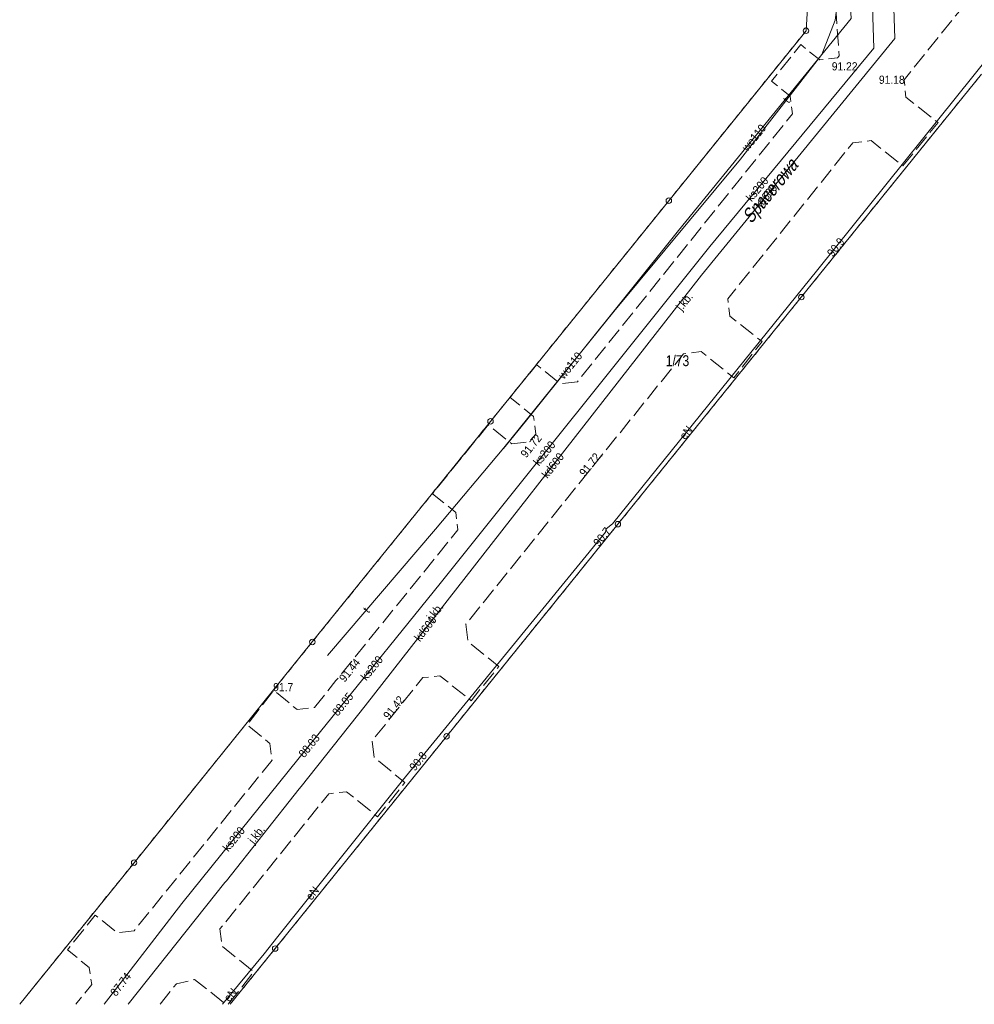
# Model space of a CAD drawing. Header units: metres. Extents: x 6540907 to 6541833, y 5893434 to 5894895.
# Tile 139 of 256: x 6541383 to 6541471, y 5893435 to 5893525. Entities that reach past the tile are written whole.
import ezdxf
from ezdxf.enums import TextEntityAlignment as Align

# ---------------------------------------------------------------- set-up
doc = ezdxf.new("R2010")
doc.units = ezdxf.units.M
doc.header["$MEASUREMENT"] = 0
for name, pattern in [('1.5_0.5', [2, 1.5, -0.5]), ('219-500', [0, 0]), ('egug-500', [1, 0.5, -0.5])]:
    doc.linetypes.add(name, pattern=pattern)
doc.layers.get('0').update_dxf_attribs({"color": 2, "linetype": 'CONTINUOUS', "lineweight": 5})
for name, color, linetype, lineweight in [('202-punkt graniczny', 251, 'CONTINUOUS', 9), ('211-numer działki ewidencyjnej', 156, 'CONTINUOUS', 9), ('218-kontur użytku gruntowego', 251, 'CONTINUOUS', 9), ('219-działka ewidencyjna', 152, 'CONTINUOUS', 18), ('994-Nazwa ulicy', 251, 'CONTINUOUS', 9), ('jezdnia', 251, 'CONTINUOUS', 9), ('jezdnia-Atr17', 251, 'CONTINUOUS', 9), ('pikieta naturalna', 251, 'CONTINUOUS', 9), ('pikieta naturalna-Atr2', 251, 'CONTINUOUS', 9), ('pikieta sztuczna', 251, 'CONTINUOUS', 9), ('pikieta sztuczna-Atr2', 251, 'CONTINUOUS', 9), ('przewód elektroenergetyczny podziemny', 251, 'CONTINUOUS', 9), ('przewód elektroenergetyczny podziemny-Atr1', 251, 'CONTINUOUS', 9), ('przewód kanalizacyjny', 251, 'CONTINUOUS', 9), ('przewód kanalizacyjny-Atr1', 251, 'CONTINUOUS', 9), ('przewód telekomunikacyjny podziemny', 251, 'CONTINUOUS', 9), ('przewód telekomunikacyjny podziemny-Atr1', 251, 'CONTINUOUS', 9), ('przewód wodociągowy', 251, 'CONTINUOUS', 9), ('przewód wodociągowy-Atr1', 251, 'CONTINUOUS', 9), ('rzędna', 251, 'CONTINUOUS', 9), ('rzędna-Atr2', 251, 'CONTINUOUS', 9)]:
    doc.layers.add(name, color=color, linetype=linetype, lineweight=lineweight)
doc.styles.get("Standard").update_dxf_attribs({"font": 'Arial', "width": 0.75})

# ---------------------------------------------------------------- blocks, each defined once
blk = doc.blocks.new('202')
at = {"color": 0, "linetype": 'Continuous', "lineweight": 0}
blk.add_circle((0, 0), 0.25, dxfattribs=at)
blk = doc.blocks.new('PW01')
at = {"linetype": 'Continuous', "lineweight": 13}
h = blk.add_hatch(color=0, dxfattribs=at)
edge = h.paths.add_edge_path()
edge.add_arc((0, 0), 0.045, 0, 360)

msp = doc.modelspace()

# ---------------------------------------------------------------- linework, layer by layer
at = {"layer": '218-kontur użytku gruntowego', "linetype": 'egug-500', "lineweight": 18, "flags": 128}
for points in [[(6541455.72, 5893532.863), (6541455.21, 5893524.283)], [(6541455.21, 5893524.283), (6541452.1, 5893520.433)], [(6541452.1, 5893520.433), (6541442.64, 5893508.713)], [(6541464.41, 5893511.803), (6541471.28, 5893520.303)], [(6541454.78, 5893499.873), (6541464.41, 5893511.803)], [(6541442.64, 5893508.713), (6541426.3, 5893488.483)], [(6541437.97, 5893479.063), (6541454.78, 5893499.873)], [(6541426.3, 5893488.483), (6541413.56, 5893472.713)], [(6541422.27, 5893459.613), (6541437.97, 5893479.063)], [(6541413.56, 5893472.713), (6541409.97, 5893468.263)], [(6541409.97, 5893468.263), (6541393.64, 5893448.033)], [(6541406.57, 5893440.163), (6541422.27, 5893459.613)], [(6541393.64, 5893448.033), (6541383.161, 5893435.053)], [(6541402.443, 5893435.053), (6541406.57, 5893440.163)]]:
    msp.add_lwpolyline(points, dxfattribs=at)
at = {"layer": '219-działka ewidencyjna', "linetype": '219-500', "lineweight": 18, "flags": 128}
for points in [[(6541455.72, 5893532.863), (6541455.21, 5893524.283)], [(6541455.21, 5893524.283), (6541442.64, 5893508.713)], [(6541471.28, 5893520.303), (6541454.78, 5893499.873)], [(6541442.64, 5893508.713), (6541426.3, 5893488.483)], [(6541454.78, 5893499.873), (6541437.97, 5893479.063)], [(6541426.3, 5893488.483), (6541409.97, 5893468.263)], [(6541437.97, 5893479.063), (6541422.27, 5893459.613)], [(6541409.97, 5893468.263), (6541393.64, 5893448.033)], [(6541422.27, 5893459.613), (6541406.57, 5893440.163)], [(6541393.64, 5893448.033), (6541383.161, 5893435.053)], [(6541406.57, 5893440.163), (6541402.443, 5893435.053)]]:
    msp.add_lwpolyline(points, dxfattribs=at)
at = {"layer": 'jezdnia', "linetype": '1.5_0.5', "lineweight": 18, "flags": 128}
for points in [[(6541402.275, 5893435.053), (6541404.63, 5893438.043), (6541404.55, 5893438.103), (6541401.69, 5893440.393), (6541401.51, 5893441.963), (6541411.49, 5893454.353), (6541413.11, 5893454.543), (6541415.95, 5893452.243), (6541418.46, 5893455.373), (6541415.65, 5893457.663), (6541415.46, 5893459.263), (6541416.64, 5893460.663), (6541420.09, 5893464.993), (6541421.67, 5893465.163), (6541424.52, 5893462.883), (6541427.06, 5893466.023), (6541424.24, 5893468.293), (6541424.04, 5893469.893), (6541443.98, 5893494.663), (6541445.61, 5893494.883), (6541448.6, 5893492.463), (6541451.18, 5893495.803), (6541448.23, 5893498.123), (6541448.05, 5893499.723), (6541459.5, 5893514.023), (6541461.17, 5893514.213), (6541464.09, 5893511.903), (6541467.31, 5893515.863), (6541464.37, 5893518.213), (6541464.2, 5893519.793), (6541469.11, 5893525.903), (6541470.08, 5893527.063), (6541471.82, 5893527.303), (6541474.65, 5893524.973), (6541474.88, 5893524.823), (6541478.42, 5893529.263), (6541478.09, 5893529.543), (6541487.07, 5893540.653), (6541486.95, 5893541.673), (6541487.63, 5893542.483), (6541488.59, 5893542.593), (6541491.32, 5893545.953), (6541487.54, 5893549.013), (6541483.69, 5893552.173), (6541476.46, 5893558.063), (6541465.05, 5893543.853), (6541464.87, 5893543.993), (6541462.08, 5893540.703), (6541462.12, 5893540.573), (6541463.47, 5893538.293), (6541457.64, 5893531.013), (6541458.24, 5893521.983), (6541458.08, 5893521.803), (6541456.47, 5893521.613), (6541454.73, 5893523.013), (6541452.06, 5893519.673), (6541453.76, 5893518.283), (6541453.96, 5893516.673), (6541434.26, 5893492.103), (6541432.68, 5893491.923), (6541430.69, 5893493.543), (6541430.53, 5893493.673), (6541428.09, 5893490.683), (6541428.25, 5893490.543), (6541430.25, 5893488.943), (6541430.45, 5893487.323), (6541429.85, 5893486.593), (6541428.25, 5893486.433), (6541426.24, 5893488.033), (6541426.08, 5893488.153), (6541420.99, 5893481.853), (6541423.13, 5893480.143), (6541423.32, 5893478.543), (6541412.14, 5893464.723), (6541410.17, 5893462.273), (6541408.57, 5893462.083), (6541406.59, 5893463.693), (6541406.42, 5893463.823), (6541403.99, 5893460.673), (6541404.1, 5893460.593), (6541406.09, 5893458.953), (6541406.28, 5893457.433), (6541393.64, 5893441.783), (6541392.06, 5893441.623), (6541390.07, 5893443.233), (6541387.55, 5893440.053), (6541389.52, 5893438.423), (6541389.76, 5893436.883), (6541388.315, 5893435.053)], [(6541396.019, 5893435.053), (6541397.53, 5893436.943), (6541399.19, 5893437.323), (6541402.065, 5893435.053)]]:
    msp.add_lwpolyline(points, dxfattribs=at)
at = {"layer": 'przewód elektroenergetyczny podziemny', "linetype": 'Continuous', "lineweight": 18, "flags": 128}
msp.add_lwpolyline([(6541487.81, 5893541.503), (6541480.89, 5893533.023), (6541474.6, 5893525.243), (6541473.93, 5893524.243), (6541473.35, 5893523.683), (6541472.1, 5893522.123), (6541456.3, 5893502.403), (6541437.47, 5893479.093), (6541436.89, 5893478.633), (6541436.85, 5893478.323), (6541418.23, 5893455.553), (6541406.8, 5893441.263), (6541405.55, 5893439.693), (6541401.745, 5893435.053)], dxfattribs=at)
at = {"layer": 'przewód kanalizacyjny', "linetype": 'Continuous', "lineweight": 18, "flags": 128}
for points in [[(6541393.113, 5893435.053), (6541401.95, 5893446.203), (6541402.1, 5893446.383), (6541408.76, 5893454.793), (6541408.94, 5893455.013), (6541414.81, 5893462.423), (6541445.64, 5893501.893), (6541463.35, 5893523.563), (6541463.06, 5893531.893), (6541473.29, 5893544.503), (6541476.21, 5893548.183), (6541479.08, 5893551.933), (6541481.79, 5893555.543), (6541490, 5893557.123), (6541517.02, 5893592.363), (6541528.47, 5893607.223)], [(6541470.23, 5893544.633), (6541463.25, 5893535.873), (6541461.09, 5893533.163), (6541461.41, 5893522.703), (6541446.41, 5893504.523), (6541421.68, 5893473.613), (6541411.77, 5893461.333), (6541408.78, 5893457.633), (6541398.01, 5893444.293), (6541391.33, 5893435.603), (6541390.907, 5893435.053)]]:
    msp.add_lwpolyline(points, dxfattribs=at)
at = {"layer": 'przewód telekomunikacyjny podziemny', "linetype": 'Continuous', "lineweight": 18, "flags": 128}
msp.add_lwpolyline([(6541466.26, 5893543.873), (6541460.49, 5893535.383), (6541458.73, 5893531.823), (6541457.89, 5893525.243), (6541456.65, 5893522.103), (6541449.21, 5893512.523), (6541437.61, 5893498.563), (6541427.51, 5893486.063), (6541421.27, 5893478.613), (6541411.35, 5893467.023)], dxfattribs=at)
at = {"layer": 'przewód wodociągowy', "linetype": 'Continuous', "lineweight": 18, "flags": 128}
msp.add_lwpolyline([(6541427.49, 5893486.003), (6541429.5, 5893488.473), (6541443.53, 5893505.993), (6541459.34, 5893525.423), (6541458.91, 5893532.843), (6541464.94, 5893540.543), (6541466.46, 5893542.073), (6541467.49, 5893543.113), (6541467.58, 5893543.403)], dxfattribs=at)

# ---------------------------------------------------------------- block references
at = {"layer": '202-punkt graniczny', "linetype": 'Continuous', "lineweight": 18}
for p in [(6541455.21, 5893524.283), (6541442.64, 5893508.713), (6541454.78, 5893499.873), (6541426.3, 5893488.483), (6541437.97, 5893479.063), (6541409.97, 5893468.263), (6541422.27, 5893459.613), (6541393.64, 5893448.033), (6541406.57, 5893440.163)]:
    msp.add_blockref('202', p, dxfattribs=at)
at = {"layer": 'pikieta naturalna', "linetype": 'Continuous', "lineweight": 13}
msp.add_blockref('PW01', (6541406.39, 5893463.753), dxfattribs=at)
at = {"layer": 'pikieta sztuczna', "linetype": 'Continuous', "lineweight": 13}
for p in [(6541458.08, 5893521.803), (6541464.2, 5893519.793), (6541430.45, 5893487.353), (6541436.51, 5893485.303), (6541412.14, 5893464.723), (6541416.64, 5893460.663)]:
    msp.add_blockref('PW01', p, dxfattribs=at)
at = {"layer": 'rzędna', "linetype": 'Continuous', "lineweight": 18}
for p in [(6541457.89, 5893525.243), (6541456.3, 5893502.403), (6541437.47, 5893479.093), (6541411.77, 5893461.333), (6541408.78, 5893457.633), (6541418.23, 5893455.553), (6541391.33, 5893435.603)]:
    msp.add_blockref('PW01', p, dxfattribs=at)

# ---------------------------------------------------------------- texts
at = {"layer": '211-numer działki ewidencyjnej', "linetype": 'Continuous', "lineweight": 18, "width": 0.79}
msp.add_text('1/73', height=1, dxfattribs=at).set_placement((6541442.36, 5893493.543))
at = {"layer": '994-Nazwa ulicy', "linetype": 'Continuous', "lineweight": 25, "oblique": 15, "width": 0.79}
msp.add_text('Spacerowa', height=1.25, rotation=50.718, dxfattribs=at).set_placement((6541450.19, 5893506.543))
at = {"layer": 'jezdnia-Atr17', "width": 0.9}
for rotation, p in [(51.277, (6541443.82, 5893498.553)), (51.277, (6541443.82, 5893498.553)), (51.053, (6541420.96, 5893470.113)), (51.053, (6541420.96, 5893470.113)), (51.149, (6541404.6, 5893449.713)), (51.149, (6541404.6, 5893449.713))]:
    msp.add_text('j.kb.', height=0.75, rotation=rotation, dxfattribs=at).set_placement(p)
at = {"layer": 'pikieta naturalna-Atr2', "width": 0.9}
msp.add_text('91.7', height=0.75, dxfattribs=at).set_placement((6541406.39, 5893463.753))
at = {"layer": 'pikieta sztuczna-Atr2', "width": 0.9}
for s, p in [('91.22', (6541457.57, 5893520.653)), ('91.18', (6541461.89, 5893519.423))]:
    msp.add_text(s, height=0.75, dxfattribs=at).set_placement(p)
for s, p in [('91.72', (6541428.99, 5893485.553)), ('91.44', (6541412.36, 5893464.993))]:
    msp.add_text(s, height=0.75, rotation=51.023, dxfattribs=at).set_placement(p, align=Align.TOP_LEFT)
for s, rotation, p in [('91.72', 51.045, (6541434.95, 5893483.373)), ('91.42', 51.389, (6541416.99, 5893461.103))]:
    msp.add_text(s, height=0.75, rotation=rotation, dxfattribs=at).set_placement(p)
at = {"layer": 'przewód elektroenergetyczny podziemny-Atr1', "width": 0.9}
for rotation, p in [(51.872, (6541443.84, 5893486.973)), (51.345, (6541409.6, 5893444.763)), (50.649, (6541402.08, 5893435.453))]:
    msp.add_text('eN', height=0.75, rotation=rotation, dxfattribs=at).set_placement(p, align=Align.MIDDLE_LEFT)
at = {"layer": 'przewód kanalizacyjny-Atr1', "width": 0.9}
for s, rotation, p in [('ks200', 50.475, (6541449.94, 5893508.803)), ('kd600', 50.742, (6541450.72, 5893508.113)), ('ks200', 51.338, (6541430.45, 5893484.573)), ('kd600', 52.007, (6541431.22, 5893483.433)), ('kd600', 52.007, (6541419.54, 5893468.473)), ('ks200', 51.096, (6541414.64, 5893464.893)), ('ks200', 51.084, (6541401.99, 5893449.223))]:
    msp.add_text(s, height=0.75, rotation=rotation, dxfattribs=at).set_placement(p, align=Align.MIDDLE_LEFT)
at = {"layer": 'przewód telekomunikacyjny podziemny-Atr1', "width": 0.9}
for rotation, p in [(52.167, (6541453.32, 5893517.813)), (49.439, (6541414.83, 5893471.093))]:
    msp.add_text('t', height=0.75, rotation=rotation, dxfattribs=at).set_placement(p, align=Align.MIDDLE_LEFT)
at = {"layer": 'przewód wodociągowy-Atr1', "width": 0.9}
for rotation, p in [(50.865, (6541449.56, 5893513.413)), (51.312, (6541432.74, 5893492.523))]:
    msp.add_text('wo110', height=0.75, rotation=rotation, dxfattribs=at).set_placement(p, align=Align.MIDDLE_LEFT)
at = {"layer": 'rzędna-Atr2', "width": 0.9}
for s, rotation, p in [('90.9', 51.297, (6541457.36, 5893503.733)), ('90.7', 51.102, (6541435.94, 5893477.193)), ('88.05', 51.096, (6541412.02, 5893461.643)), ('88.03', 51.058, (6541408.94, 5893457.833)), ('90.8', 51.102, (6541419.09, 5893456.623))]:
    msp.add_text(s, height=0.75, rotation=rotation, dxfattribs=at).set_placement(p, align=Align.MIDDLE_LEFT)
msp.add_text('87.74', height=0.75, rotation=52.45, dxfattribs=at).set_placement((6541391.99, 5893435.723))

doc.saveas('drawing.dxf')
